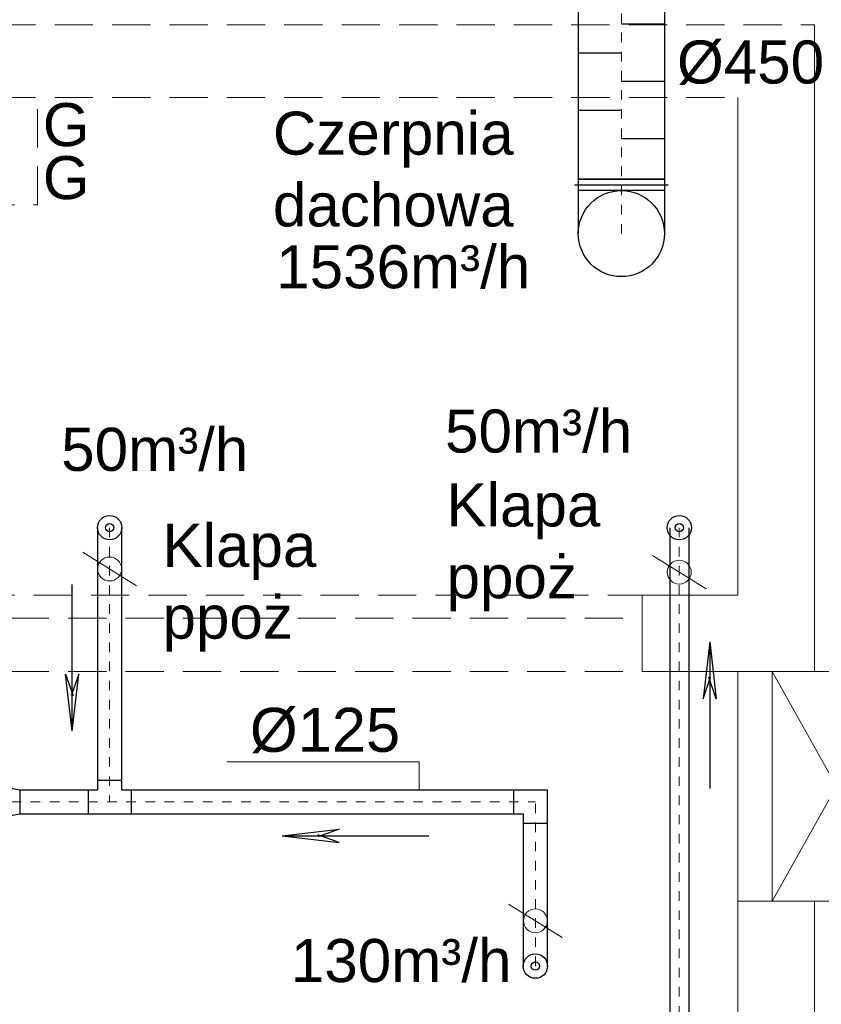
# Model space of a CAD drawing. Extents: x 280060 to 689961, y 120405 to 160329.
# Tile 58 of 85: x 665208 to 665627, y 146168 to 146683. Entities that reach past the tile are written whole.
import ezdxf

# ---------------------------------------------------------------- set-up
doc = ezdxf.new("R2010")
doc.units = 0
doc.header["$MEASUREMENT"] = 0
doc.linetypes.add('3', pattern=[1, 0.5, -0.5])
doc.linetypes.add('{ Wide Dash }', pattern=[12, 4, -2, 4, -2])
for name, color, linetype, lineweight in [('KAM-pro Opis Wentylacji', 7, 'CONTINUOUS', 5), ('KAM-pro Podkład Sanitarny', 253, 'CONTINUOUS', 25), ('KAM-pro Wentylacja', 161, 'CONTINUOUS', 5), ('KAM-pro Wentylacja Nawiew', 1, 'CONTINUOUS', 30), ('KAM-pro Wentylacja Wywiew', 161, 'CONTINUOUS', 30)]:
    doc.layers.add(name, color=color, linetype=linetype, lineweight=lineweight)
doc.styles.add('damian', font='arial.ttf')

msp = doc.modelspace()

# ---------------------------------------------------------------- linework, layer by layer
at = {"layer": 'KAM-pro Opis Wentylacji'}
for p, q in [((665269.47, 146386.72), (665241.38, 146404.18)), ((665567.16, 146385.08), (665539.08, 146402.53)), ((665316.67, 146294.62), (665417.23, 146294.62)), ((665417.23, 146294.62), (665417.23, 146280.06)), ((665491.97, 146202.86), (665463.88, 146220.32))]:
    msp.add_line(p, q, dxfattribs=at)
for centre in [(665255.42, 146395.45), (665553.12, 146393.8), (665477.92, 146211.59)]:
    msp.add_circle(centre, 6.25, dxfattribs=at)
at = {"layer": 'KAM-pro Podkład Sanitarny', "linetype": '{ Wide Dash }', "lineweight": 20, "ltscale": 5}
for p, q in [((665016.7, 146679.81), (665623.7, 146679.81)), ((665016.7, 146641.81), (665583.7, 146641.81)), ((665217.7, 146585.81), (665217.7, 146641.81)), ((665185.7, 146585.81), (665217.7, 146585.81)), ((665185.7, 146381.81), (665533.7, 146381.81)), ((665113.7, 146369.81), (665533.7, 146369.81)), ((665113.7, 146341.81), (665533.7, 146341.81))]:
    msp.add_line(p, q, dxfattribs=at)
at = {"layer": 'KAM-pro Podkład Sanitarny', "lineweight": 20, "ltscale": 13}
for p, q in [((665623.7, 146679.81), (665623.7, 146341.81)), ((665583.7, 146641.81), (665583.7, 146381.81)), ((665533.7, 146381.81), (665583.7, 146381.81)), ((665533.7, 146341.81), (665533.7, 146381.81)), ((665533.7, 146341.81), (665583.7, 146341.81)), ((665533.7, 146341.81), (665583.7, 146341.81)), ((665668.7, 146341.81), (665583.7, 146341.81)), ((665583.7, 146341.81), (665583.7, 146221.81)), ((665601.7, 146341.81), (665601.7, 146221.81)), ((665601.7, 146221.81), (665668.7, 146341.81)), ((665601.7, 146341.81), (665668.7, 146221.81)), ((665583.7, 146221.81), (665583.7, 146119.81)), ((665668.7, 146221.81), (665583.7, 146221.81)), ((665623.7, 146221.81), (665623.7, 146119.81))]:
    msp.add_line(p, q, dxfattribs=at)
msp.add_lwpolyline([(665583.7, 146341.81), (665601.7, 146341.81), (665601.7, 146221.81), (665583.7, 146221.81), (665583.7, 146341.81)], dxfattribs=at)
at = {"layer": 'KAM-pro Wentylacja', "color": 3, "linetype": '3', "ltscale": 10}
for p, q in [((665522.84, 146570.75), (665522.84, 146729.65)), ((665255.42, 146417.03), (665255.42, 146273.81)), ((665553.12, 146417.03), (665553.12, 145899.51)), ((663994.15, 146273.81), (665477.92, 146273.81)), ((665477.92, 146187.9), (665477.92, 146273.81))]:
    msp.add_line(p, q, dxfattribs=at)
at = {"layer": 'KAM-pro Wentylacja Nawiew'}
for p, q in [((665500.34, 146695.25), (665500.34, 146635.25)), ((665545.34, 146695.25), (665545.34, 146635.25)), ((665500.34, 146635.25), (665500.34, 146570.75)), ((665545.34, 146635.25), (665545.34, 146570.75)), ((665545.34, 146599.25), (665500.34, 146599.25)), ((665500.34, 146599.25), (665545.34, 146599.25)), ((665498.34, 146596.25), (665547.34, 146596.25)), ((665545.34, 146593.25), (665500.34, 146593.25)), ((665548.12, 146417.03), (665548.12, 145904.51)), ((665558.12, 146417.03), (665558.12, 145894.51))]:
    msp.add_line(p, q, dxfattribs=at)
at = {"layer": 'KAM-pro Wentylacja Nawiew', "lineweight": 25}
for p, q in [((665545.34, 146680.25), (665522.84, 146680.25)), ((665500.34, 146665.25), (665522.84, 146665.25)), ((665545.34, 146650.25), (665522.84, 146650.25)), ((665500.34, 146635.25), (665522.84, 146635.25)), ((665545.34, 146620.25), (665522.84, 146620.25)), ((665569, 146357.41), (665565.56, 146327.57)), ((665569, 146357.41), (665569, 146280.71)), ((665569, 146357.41), (665572.44, 146327.57)), ((665565.56, 146327.57), (665569.45, 146338.83)), ((665572.44, 146327.57), (665568.55, 146338.83))]:
    msp.add_line(p, q, dxfattribs=at)
at = {"layer": 'KAM-pro Wentylacja Nawiew'}
msp.add_circle((665522.84, 146570.75), 22.5, dxfattribs=at)
at = {"layer": 'KAM-pro Wentylacja Nawiew', "lineweight": 25}
for radius in [6.37, 2.17]:
    msp.add_circle((665553.12, 146417.03), radius, dxfattribs=at)
at = {"layer": 'KAM-pro Wentylacja Wywiew'}
for p, q in [((665249.17, 146417.03), (665249.17, 146280.06)), ((665261.67, 146417.03), (665261.67, 146280.06)), ((665249.17, 146285.06), (665261.67, 146285.06)), ((665198.65, 146281.81), (665208.65, 146280.06)), ((665208.65, 146280.06), (665249.17, 146280.06)), ((665208.65, 146267.56), (665208.65, 146280.06)), ((665244.17, 146280.06), (665244.17, 146267.56)), ((665261.67, 146280.06), (665266.67, 146280.06)), ((665261.67, 146280.06), (665484.17, 146280.06)), ((665266.67, 146280.06), (665266.67, 146267.56)), ((665466.67, 146267.56), (665466.67, 146280.06)), ((665484.17, 146187.9), (665484.17, 146280.06)), ((665198.65, 146265.81), (665208.65, 146267.56)), ((665208.65, 146267.56), (665471.67, 146267.56)), ((665471.67, 146187.9), (665471.67, 146267.56)), ((665471.67, 146262.56), (665484.17, 146262.56))]:
    msp.add_line(p, q, dxfattribs=at)
at = {"layer": 'KAM-pro Wentylacja Wywiew', "lineweight": 25}
for p, q in [((665235.84, 146310.72), (665235.84, 146387.42)), ((665232.4, 146340.55), (665236.29, 146329.29)), ((665235.84, 146310.72), (665232.4, 146340.55)), ((665239.27, 146340.55), (665235.38, 146329.29)), ((665235.84, 146310.72), (665239.27, 146340.55)), ((665345.6, 146255.98), (665375.44, 146259.41)), ((665375.44, 146259.41), (665364.18, 146255.52)), ((665345.6, 146255.98), (665422.3, 146255.98)), ((665345.6, 146255.98), (665375.44, 146252.54)), ((665375.44, 146252.54), (665364.18, 146256.43))]:
    msp.add_line(p, q, dxfattribs=at)
for centre, radius in [((665255.42, 146417.03), 6.37), ((665255.42, 146417.03), 2.17), ((665477.92, 146187.9), 6.37), ((665477.92, 146187.9), 2.17)]:
    msp.add_circle(centre, radius, dxfattribs=at)

# ---------------------------------------------------------------- texts
at = {"layer": 'KAM-pro Wentylacja Nawiew', "lineweight": 25, "char_height": 22.5, "width": 101.0339, "attachment_point": 1, "style": 'damian'}
for s, insert in [('%%C450', (665551.92, 146671.67)), ('Czerpnia dachowa', (665340.75, 146634.47)), ('1536m³/h', (665342.49, 146564.66)), ('50m³/h', (665430.7, 146478.8)), ('{\\fArial|b0|i0|c238|p34;Klapa ppoż}', (665431.49, 146440.16))]:
    msp.add_mtext(s, dxfattribs=dict(at, insert=insert))
at = {"layer": 'KAM-pro Wentylacja Wywiew', "lineweight": 25, "char_height": 22.5, "attachment_point": 1, "style": 'damian'}
for s, insert, width in [('G', (665220.5, 146638.94), 24.655), ('G', (665220.5, 146611.23), 24.655), ('50m³/h', (665230.1, 146469.24), 101.0339), ('{\\fArial|b0|i0|c238|p34;Klapa ppoż}', (665283.07, 146419.05), 101.0339), ('130m³/h', (665350.13, 146202.05), 101.0339)]:
    msp.add_mtext(s, dxfattribs=dict(at, insert=insert, width=width))
at = {"layer": 'KAM-pro Wentylacja Wywiew', "lineweight": 25, "insert": (665367.99, 146310.95), "char_height": 22.9726, "width": 111.487, "attachment_point": 5}
msp.add_mtext('{\\fArial|b0|i0|c238|p34;%%C125}', dxfattribs=at)

doc.saveas('drawing.dxf')
